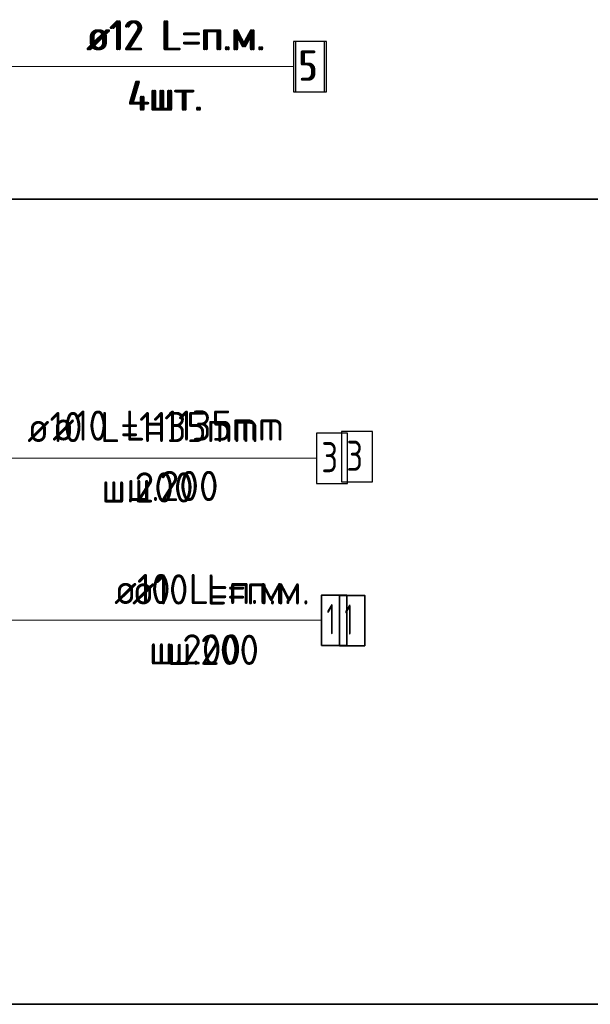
# Model space of a CAD drawing. Header units: metres. Extents: x -38 to 97, y -15 to 21.
# Tile 94 of 118: x 74.776 to 75.342, y 7.672 to 8.65. Entities that reach past the tile are written whole.
import ezdxf

# ---------------------------------------------------------------- set-up
doc = ezdxf.new("R2010")
doc.units = ezdxf.units.M
for name, color, linetype, lineweight in [('XR$3$Арм. стержнями нижней зоны', 180, 'Continuous', 35), ('XR$3$Арм.стержн. Арматура края', 96, 'Continuous', 35), ('XR$3$Арм.стержн. Доп. арматура', 180, 'Continuous', 35), ('XR$5$Арм. стержнями нижней зоны', 180, 'Continuous', 35), ('XR$5$Арм.стержн. Арматура края', 96, 'Continuous', 35), ('XR$5$Арм.стержн. Доп. арматура', 180, 'Continuous', 35)]:
    doc.layers.add(name, color=color, linetype=linetype, lineweight=lineweight)
doc.styles.add('ISOCPEUR', font='txt')

msp = doc.modelspace()

# ---------------------------------------------------------------- linework, layer by layer
at = {"color": 7, "linetype": 'Continuous', "lineweight": 13, "transparency": 33554687}
for p, q in [((74.03738, 8.60357), (75.04771, 8.60357)), ((74.03738, 8.60357), (75.04771, 8.60357)), ((86.41979, 8.47171), (67.91979, 8.47171)), ((74.51738, 8.05338), (75.07571, 8.05338)), ((74.51738, 8.05338), (75.07571, 8.05338))]:
    msp.add_line(p, q, dxfattribs=at)
at = {"color": 7, "linetype": 'Continuous', "lineweight": 35, "transparency": 33554687}
for p, q in [((67.91979, 8.47171), (86.41979, 8.47171)), ((67.91979, 7.67171), (86.41979, 7.67171))]:
    msp.add_line(p, q, dxfattribs=at)
at = {"color": 7, "linetype": 'Continuous', "lineweight": 13, "transparency": 33554687}
msp.add_lwpolyline([(75.06925, 8.21433), (74.66032, 8.21433), (74.48838, 8.21433)], dxfattribs=at)
msp.add_lwpolyline([(75.06925, 8.21433), (74.66032, 8.21433), (74.48838, 8.21433)], dxfattribs=at)
at = {"layer": 'XR$3$Арм. стержнями нижней зоны', "color": 7, "linetype": 'Continuous', "lineweight": 35, "transparency": 33554687}
msp.add_lwpolyline([(75.09349, 8.02795), (75.11849, 8.02795), (75.11849, 8.07795), (75.09349, 8.07795), (75.09349, 8.02795)], dxfattribs=at)
at = {"layer": 'XR$3$Арм.стержн. Арматура края', "color": 7, "linetype": 'Continuous', "lineweight": 25, "transparency": 33554687}
msp.add_lwpolyline([(75.0953, 8.19075), (75.1263, 8.19075), (75.1263, 8.24075), (75.0953, 8.24075), (75.0953, 8.19075)], dxfattribs=at)
at = {"layer": 'XR$3$Арм.стержн. Доп. арматура', "color": 7, "linetype": 'Continuous', "lineweight": 25, "transparency": 33554687}
msp.add_lwpolyline([(75.04971, 8.57857), (75.08071, 8.57857), (75.08071, 8.62857), (75.04971, 8.62857), (75.04971, 8.57857)], dxfattribs=at)
at = {"layer": 'XR$5$Арм. стержнями нижней зоны', "color": 7, "linetype": 'Continuous', "lineweight": 13, "transparency": 33554687}
msp.add_line((75.07571, 8.05338), (74.84971, 8.05338), dxfattribs=at)
at = {"layer": 'XR$5$Арм. стержнями нижней зоны', "color": 7, "linetype": 'Continuous', "lineweight": 35, "transparency": 33554687}
msp.add_lwpolyline([(75.07571, 8.02838), (75.10071, 8.02838), (75.10071, 8.07838), (75.07571, 8.07838), (75.07571, 8.02838)], dxfattribs=at)
at = {"layer": 'XR$5$Арм.стержн. Арматура края', "color": 7, "linetype": 'Continuous', "lineweight": 13, "transparency": 33554687}
msp.add_line((75.07047, 8.21433), (74.76047, 8.21433), dxfattribs=at)
at = {"layer": 'XR$5$Арм.стержн. Арматура края', "color": 7, "linetype": 'Continuous', "lineweight": 25, "transparency": 33554687}
msp.add_lwpolyline([(75.07047, 8.18933), (75.10147, 8.18933), (75.10147, 8.23933), (75.07047, 8.23933), (75.07047, 8.18933)], dxfattribs=at)
at = {"layer": 'XR$5$Арм.стержн. Доп. арматура', "color": 7, "linetype": 'Continuous', "lineweight": 13, "transparency": 33554687}
msp.add_line((74.82171, 8.60357), (75.04771, 8.60357), dxfattribs=at)
at = {"layer": 'XR$5$Арм.стержн. Доп. арматура', "color": 7, "linetype": 'Continuous', "lineweight": 25, "transparency": 33554687}
msp.add_lwpolyline([(75.04771, 8.57857), (75.07871, 8.57857), (75.07871, 8.62857), (75.04771, 8.62857), (75.04771, 8.57857)], dxfattribs=at)

# ---------------------------------------------------------------- texts
at = {"layer": 'XR$3$Арм. стержнями нижней зоны', "color": 7, "linetype": 'Continuous', "lineweight": 25, "transparency": 33554687, "char_height": 0.03, "attachment_point": 7, "style": 'ISOCPEUR'}
for s, insert, width in [('\\W0.94;ø10 L=п.м.', (74.88749, 8.06895), 0.1999832), ('\\W0.56;1', (75.09849, 8.03895), 0.0233333), ('\\W0.95;ш.200 ', (74.92199, 8.00895), 0.1311997)]:
    msp.add_mtext(s, dxfattribs=dict(at, insert=insert, width=width))
at = {"layer": 'XR$3$Арм.стержн. Арматура края', "color": 7, "linetype": 'Continuous', "lineweight": 25, "transparency": 33554687, "char_height": 0.03, "attachment_point": 7, "style": 'ISOCPEUR'}
for s, insert, width in [('\\W0.92;ø10 L=1135mm ', (74.8083, 8.23175), 0.2806692), ('\\W0.78;3', (75.1003, 8.20175), 0.0326407), ('\\W0.95;ш.200 ', (74.8818, 8.17175), 0.1311995)]:
    msp.add_mtext(s, dxfattribs=dict(at, insert=insert, width=width))
at = {"layer": 'XR$3$Арм.стержн. Доп. арматура', "color": 7, "linetype": 'Continuous', "lineweight": 25, "transparency": 33554687, "char_height": 0.03, "attachment_point": 7, "style": 'ISOCPEUR'}
for s, insert, width in [('\\W0.94;ø12 L=п.м.', (74.84371, 8.61957), 0.1999832), ('\\W0.78;5', (75.05471, 8.58957), 0.0326407), ('\\W0.95;4шт. ', (74.88421, 8.55957), 0.1191577)]:
    msp.add_mtext(s, dxfattribs=dict(at, insert=insert, width=width))
at = {"layer": 'XR$5$Арм. стержнями нижней зоны', "color": 7, "linetype": 'Continuous', "lineweight": 25, "transparency": 33554687, "char_height": 0.03, "attachment_point": 7, "style": 'ISOCPEUR'}
for s, insert, width in [('\\W0.94;ø10 L=п.м.', (74.86971, 8.06938), 0.1999831), ('\\W0.56;1', (75.08071, 8.03938), 0.0233333), ('\\W0.95;ш.200 ', (74.90421, 8.00938), 0.1311997)]:
    msp.add_mtext(s, dxfattribs=dict(at, insert=insert, width=width))
at = {"layer": 'XR$5$Арм.стержн. Арматура края', "color": 7, "linetype": 'Continuous', "lineweight": 25, "transparency": 33554687, "char_height": 0.03, "attachment_point": 7, "style": 'ISOCPEUR'}
for s, insert, width in [('\\W0.92;ø10 L=1135mm ', (74.78347, 8.23033), 0.2806692), ('\\W0.78;3', (75.07547, 8.20033), 0.0326407), ('\\W0.95;ш.200 ', (74.85697, 8.17033), 0.1311996)]:
    msp.add_mtext(s, dxfattribs=dict(at, insert=insert, width=width))
at = {"layer": 'XR$5$Арм.стержн. Доп. арматура', "color": 7, "linetype": 'Continuous', "lineweight": 25, "transparency": 33554687, "char_height": 0.03, "attachment_point": 7, "style": 'ISOCPEUR'}
for s, insert, width in [('\\W0.94;ø12 L=п.м.', (74.84171, 8.61957), 0.1999831), ('\\W0.78;5', (75.05271, 8.58957), 0.0326407), ('\\W0.95;4шт. ', (74.88221, 8.55957), 0.1191577)]:
    msp.add_mtext(s, dxfattribs=dict(at, insert=insert, width=width))

doc.saveas('drawing.dxf')
